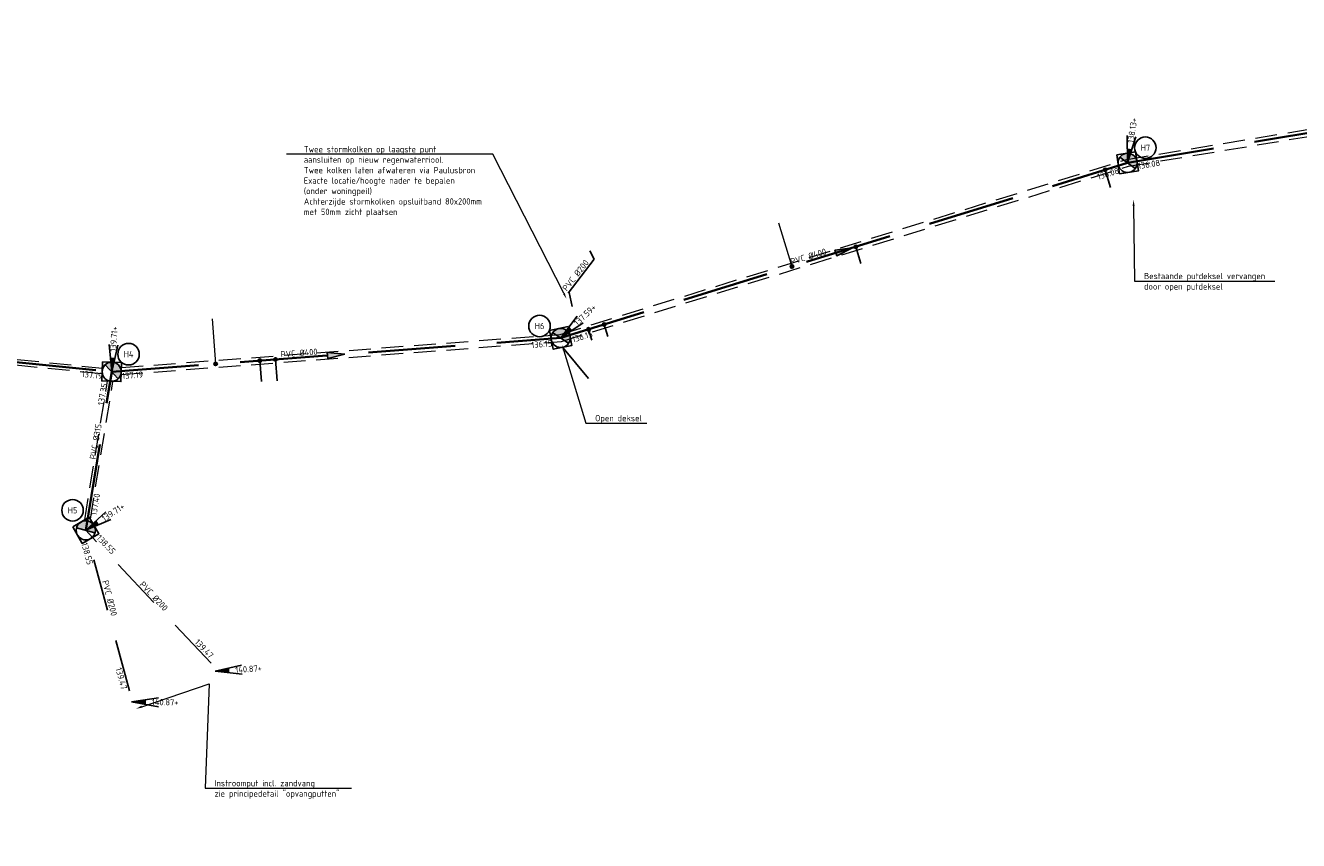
# Model space of a CAD drawing. Header units: metres. Extents: x 191795 to 192584, y 309727 to 309939.
# Tile 3 of 14: x 191868 to 191941, y 309763 to 309810. Entities that reach past the tile are written whole.
import ezdxf
from ezdxf import colors
from ezdxf.entities.mleader import LeaderData, LeaderLine
from ezdxf.enums import TextEntityAlignment as Align
from ezdxf.math import Vec2, Vec3

# ---------------------------------------------------------------- set-up
doc = ezdxf.new("R2010")
doc.units = ezdxf.units.M
for name, pattern in [('DASHED2', [0.375, 0.25, -0.125]), ('RI-HWA-SO', [7.4, 5, -2.4]), ('RI-HWA_AANSLUITLEIDING-SO', [4.8, 3, -1.8])]:
    doc.linetypes.add(name, pattern=pattern)
for name, color, linetype, lineweight in [('B-WE-RI-HWA_PERCEELAANSLUITLEIDING-O', 150, 'Continuous', 18), ('N-WE-RI-HWA-T18', 7, 'Continuous', 18), ('N-WE-RI-HWA_BOB-T18', 7, 'Continuous', 18), ('N-WE-RI-HWA_HULPSTUK-S-200', 150, 'Continuous', 25), ('N-WE-RI-HWA_KOLKAANSLUITLEIDING-G', 150, 'RI-HWA_AANSLUITLEIDING-SO', 25), ('N-WE-RI-HWA_KOLKAANSLUITLEIDING_PVC-T18', 7, 'Continuous', 18), ('N-WE-RI-HWA_PUTDEKSELNIVEAU-S-200', 7, 'Continuous', 25), ('N-WE-RI-HWA_PUTNUMMER-S-200', 7, 'Continuous', 25), ('N-WE-RI-HWA_RIOOLLEIDING-PVC-DIKTE-G', 150, 'DASHED2', 9), ('N-WE-RI-HWA_RIOOLLEIDING_PVC-G', 150, 'RI-HWA-SO', 35), ('N-WE-RI-HWA_RIOOLPUT_BETON-S-200', 150, 'Continuous', 25), ('N-WE-RI-HWA_STROMINGSRICHTING-S-200', 7, 'Continuous', 25), ('X-XX-AL-AANPIJLING-S', 6, 'Continuous', 5)]:
    doc.layers.add(name, color=color, linetype=linetype, lineweight=lineweight)
doc.styles.add('NLCS-ISO', font='NLCS-ISO.ttf')
doc.styles.add('NLCS-ISO-M200-T18', font='NLCS-ISO.ttf', dxfattribs={"height": 0.36})

# ---------------------------------------------------------------- blocks, each defined once
blk = doc.blocks.new('SRI-PUT_BETON-SO')
h = blk.add_hatch(color=256)
h.dxf.hatch_style = 1
h.paths.add_polyline_path([(1.41, 1.41, 0.668179), (-2, 0, 0.198912), (-1.41, -1.41)])
blk.add_line((-1.41, -1.41), (1.41, 1.41))
blk.add_lwpolyline([(-2, -2), (2, -2), (2, 2), (-2, 2)], close=True)
blk.add_circle((0, 0), 2)
blk = doc.blocks.new('SRI-STROOMRICHTING-SO')
blk.add_hatch(color=256).paths.add_polyline_path([(2.5, 0), (-2.5, -0.83), (-2.5, 0.83)])
at = {"flags": 128}
blk.add_lwpolyline([(2.5, 0), (-2.5, -0.83), (-2.5, 0.83)], close=True, dxfattribs=at)
blk = doc.blocks.new('SRI-HULP_INLAAT_160MM-SO')
h = blk.add_hatch(color=256)
h.dxf.hatch_style = 1
h.paths.add_polyline_path([(0, 0.71), (0, 0), (0.71, 0, 0.414214)])
h.paths.add_polyline_path([(0, 0), (-0.71, 0, 0.414214), (0, -0.71)])
for p, q in [((-0.71, 0), (0.71, 0)), ((0, 0.71), (0, -0.71))]:
    blk.add_line(p, q)
for radius in [1, 0.71]:
    blk.add_circle((0, 0), radius)
blk = doc.blocks.new('SRI-PUTNUMMER-SO')
blk.add_circle((0, 0), 3.09)
at = {"style": 'NLCS-ISO'}
blk.add_attdef('PUTNR', text='', height=1.8, dxfattribs=at).set_placement((0, 0), align=Align.MIDDLE_CENTER)
blk = doc.blocks.new('SRI-PUTDEKSELHOOGTE-SO')
h = blk.add_hatch(color=256)
h.dxf.hatch_style = 1
h.paths.add_polyline_path([(3.02, 2.49), (0, 0), (3.66, 1.37)])
for p, q in [((0, 0), (6.04, 4.97)), ((0, 0), (7.32, 2.74)), ((3.02, 2.49), (3.66, 1.37))]:
    blk.add_line(p, q)
at = {"style": 'NLCS-ISO'}
blk.add_attdef('PUTHGT', text='', height=1.8, rotation=30, dxfattribs=at).set_placement((5.02, 2.93), align=Align.MIDDLE_LEFT)

msp = doc.modelspace()

# ---------------------------------------------------------------- linework, layer by layer
at = {"layer": 'B-WE-RI-HWA_PERCEELAANSLUITLEIDING-O', "flags": 128}
for points in [[(191910.879, 309798.716), (191911.657, 309796.196)], [(191878.324, 309793.187), (191878.519, 309790.596)]]:
    msp.add_lwpolyline(points, dxfattribs=at)
at = {"layer": 'N-WE-RI-HWA_KOLKAANSLUITLEIDING-G'}
msp.add_line((191873.562, 309771.808), (191871.055, 309781.03), dxfattribs=at)
at = {"layer": 'N-WE-RI-HWA_KOLKAANSLUITLEIDING-G', "flags": 128}
for points in [[(191929.974, 309800.745), (191929.662, 309801.757)], [(191900.04, 309797.096), (191900.29, 309796.611), (191898.48, 309794.281), (191898.577, 309793.803)], [(191915.623, 309796.377), (191915.328, 309797.33)], [(191898.851, 309794.706), (191899.016, 309793.893)], [(191900.143, 309791.962), (191899.954, 309792.582)], [(191901.067, 309792.176), (191900.856, 309792.86)], [(191899.963, 309789.749), (191898.47, 309791.55)], [(191881.152, 309789.585), (191881.062, 309790.787)], [(191882.052, 309789.621), (191881.959, 309790.855)], [(191878.262, 309773.389), (191871.055, 309781.03)]]:
    msp.add_lwpolyline(points, dxfattribs=at)
at = {"layer": 'N-WE-RI-HWA_RIOOLLEIDING-PVC-DIKTE-G', "ltscale": 5}
for p, q in [((191870.993, 309781.63), (191872.298, 309789.605)), ((191871.319, 309781.67), (191872.615, 309789.594))]:
    msp.add_line(p, q, dxfattribs=at)
for points in [[(191812.374, 309823.935), (191824.364, 309800.847), (191837.254, 309793.847), (191872.003, 309790.359)], [(191812.095, 309823.79), (191824.129, 309800.616), (191837.16, 309793.54), (191871.992, 309790.044)], [(191873.105, 309790.389), (191898.321, 309792.287), (191930.906, 309802.351), (191972.409, 309809.24)], [(191873.091, 309789.987), (191898.396, 309791.891), (191930.996, 309801.96), (191972.862, 309808.902)]]:
    msp.add_lwpolyline(points, dxfattribs=at)
at = {"layer": 'N-WE-RI-HWA_RIOOLLEIDING_PVC-G'}
msp.add_line((191871.055, 309781.03), (191872.546, 309790.147), dxfattribs=at)
msp.add_lwpolyline([(191812.235, 309823.863), (191824.246, 309800.732), (191837.207, 309793.693), (191872.546, 309790.147), (191898.359, 309792.089), (191930.951, 309802.156), (191972.635, 309809.075)], dxfattribs=at)

# ---------------------------------------------------------------- block references
at = {"layer": 'N-WE-RI-HWA_HULPSTUK-S-200', "xscale": 0.1, "yscale": 0.1, "zscale": 0.1, "rotation": 15.63493192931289}
for p in [(191929.662, 309801.757), (191915.328, 309797.33), (191911.657, 309796.196), (191899.954, 309792.582), (191900.856, 309792.86), (191881.959, 309790.855), (191878.519, 309790.596), (191881.062, 309790.787)]:
    msp.add_blockref('SRI-HULP_INLAAT_160MM-SO', p, dxfattribs=at)
at = {"layer": 'N-WE-RI-HWA_PUTDEKSELNIVEAU-S-200'}
for p, xscale, yscale, zscale, rotation, values in [((191930.951, 309802.156), 0.1999999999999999, 0.1999999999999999, 0.1999999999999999, 51.48841481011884, {'PUTHGT': '138.13+'}), ((191898.359, 309792.089), 0.2, 0.2, 0.2, 13.26518635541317, {'PUTHGT': '137.59+'}), ((191872.546, 309790.147), 0.2, 0.2, 0.2, 56.14017474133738, {'PUTHGT': '139.71+'}), ((191871.055, 309781.03), 0.2, 0.2, 0.2, 3.195273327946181, {'PUTHGT': '139.71+'}), ((191878.49, 309772.925), 0.2, 0.2, 0.2, 333.7141488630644, {'PUTHGT': '140.87+'}), ((191873.692, 309771.171), 0.2, 0.2, 0.2, 329.1630843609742, {'PUTHGT': '140.87+'})]:
    msp.add_blockref('SRI-PUTDEKSELHOOGTE-SO', p, dxfattribs=dict(at, xscale=xscale, yscale=yscale, zscale=zscale, rotation=rotation)).add_auto_attribs(values)
at = {"layer": 'N-WE-RI-HWA_PUTNUMMER-S-200', "xscale": 0.2, "yscale": 0.2, "zscale": 0.2}
for p, values in [((191931.974, 309803.027), {'PUTNR': 'H7'}), ((191897.142, 309792.774), {'PUTNR': 'H6'}), ((191873.515, 309791.156), {'PUTNR': 'H4'}), ((191870.295, 309782.183), {'PUTNR': 'H5'})]:
    msp.add_blockref('SRI-PUTNUMMER-SO', p, dxfattribs=at).add_auto_attribs(values)
at = {"layer": 'N-WE-RI-HWA_RIOOLPUT_BETON-S-200', "xscale": 0.275, "yscale": 0.275, "zscale": 0.275}
for p, rotation in [((191930.951, 309802.156), 278.5813803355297), ((191898.359, 309792.089), 281.6224982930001), ((191872.546, 309790.147), 268.013935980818), ((191871.055, 309781.03), 300.1286973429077)]:
    msp.add_blockref('SRI-PUT_BETON-SO', p, dxfattribs=dict(at, rotation=rotation))
at = {"layer": 'N-WE-RI-HWA_STROMINGSRICHTING-S-200', "xscale": 0.2000000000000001, "yscale": 0.2000000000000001, "zscale": 0.2000000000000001}
for p, rotation in [((191914.655, 309797.122), 17.16415943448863), ((191885.453, 309791.118), 4.303516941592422)]:
    msp.add_blockref('SRI-STROOMRICHTING-SO', p, dxfattribs=dict(at, rotation=rotation))

# ---------------------------------------------------------------- texts
at = {"layer": 'N-WE-RI-HWA-T18', "char_height": 0.36, "attachment_point": 1, "style": 'NLCS-ISO-M200-T18'}
for insert, rotation in [((191911.526, 309796.642), 16.63223), ((191882.247, 309791.325), 4.37021)]:
    msp.add_mtext_dynamic_manual_height_columns('PVC Ø400', width=2.68793, gutter_width=1.8, heights=[0], dxfattribs=dict(at, insert=insert, rotation=rotation))
at = {"layer": 'N-WE-RI-HWA_BOB-T18', "char_height": 0.36, "attachment_point": 1, "style": 'NLCS-ISO-M200-T18'}
for s, heights, insert, rotation in [('136.08', [0], (191929.167, 309801.516), 17.17112), ('136.08', [0], (191931.519, 309802.145), 9.12657), ('136.15', [0], (191898.972, 309792.159), 17.17112), ('136.15', [0], (191896.652, 309791.863), 4.7006), ('137.19', [0.432], (191870.835, 309790.204), 354.1374), ('137.19', [0], (191873.129, 309790.074), 4.7006)]:
    msp.add_mtext_dynamic_manual_height_columns(s, width=2.20709, gutter_width=1.8, heights=heights, dxfattribs=dict(at, insert=insert, rotation=rotation))
at = {"layer": 'N-WE-RI-HWA_KOLKAANSLUITLEIDING_PVC-T18', "char_height": 0.36, "attachment_point": 1, "style": 'NLCS-ISO-M200-T18'}
for s, insert, rotation in [('PVC Ø200', (191898.428, 309794.971), 52.04794), ('137.35', (191871.74, 309788.259), 80.17936), ('PVC Ø315', (191871.27, 309785.147), 80.17936), ('137.40', (191871.316, 309781.924), 80.17936), ('138.55', (191871.901, 309780.808), 313.89359), ('138.55', (191871.143, 309780.363), 285.38608), ('PVC Ø200', (191872.34, 309778.194), 284.6771), ('PVC Ø200', (191874.383, 309778.137), 312.93959), ('139.47', (191877.542, 309774.812), 313.89359), ('139.47', (191873.101, 309773.18), 285.38608)]:
    msp.add_mtext_dynamic_manual_height_columns(s, width=3.13099, gutter_width=1.8, heights=[0], dxfattribs=dict(at, insert=insert, rotation=rotation))

# ---------------------------------------------------------------- leaders
at = {"layer": 'X-XX-AL-AANPIJLING-S', "color": 0}
ml = msp.add_multileader_mtext('Standard', dxfattribs=at)
ml.set_content('Twee stormkolken op laagste punt\\Paansluiten op nieuw regenwaterriool. \\PTwee kolken laten afwateren via Paulusbron\\PExacte locatie/hoogte nader te bepalen\\P(onder woningpeil)\\PAchterzijde stormkolken opsluitband 80x200mm \\Pmet 50mm zicht plaatsen', style='NLCS-ISO')
ml.set_leader_properties(color=6, linetype='ByLayer', lineweight=-1)
ml.build(insert=Vec2(0, 0))
ml.multileader.update_dxf_attribs({"text_left_attachment_type": 6, "text_right_attachment_type": 6, "dogleg_length": 0.36, "arrow_head_size": 0.36})
ctx = ml.context
ctx.base_point, ctx.char_height, ctx.arrow_head_size, ctx.landing_gap_size, ctx.plane_origin = Vec3(191883.412, 309802.65), 0.36, 0.36, 0.18, Vec3(191897.758, 309802.758)
ctx.left_attachment, ctx.right_attachment = 6, 6
notes = []
notes.append((ctx, [(0, (1, 1, 0), (191894.464, 309802.65), (-1, 0), 0.36, [(0, [(191898.696, 309794.337)], 0, [])])]))
ctx.mtext.insert, ctx.mtext.width, ctx.mtext.flow_direction = Vec3(191883.592, 309803.118), 13.968, 5
ml = msp.add_multileader_mtext('Standard', dxfattribs=at)
ml.set_content('Bestaande putdeksel vervangen \\Pdoor open putdeksel', style='NLCS-ISO')
ml.set_leader_properties(color=6, linetype='ByLayer', lineweight=-1)
ml.build(insert=Vec2(0, 0))
ml.multileader.update_dxf_attribs({"text_left_attachment_type": 6, "text_right_attachment_type": 6, "dogleg_length": 0.36, "arrow_head_size": 0.36})
ctx = ml.context
ctx.base_point, ctx.char_height, ctx.arrow_head_size, ctx.landing_gap_size, ctx.plane_origin = Vec3(191931.717, 309795.361), 0.36, 0.36, 0.18, Vec3(191930.255, 309808.946)
ctx.left_attachment, ctx.right_attachment = 6, 6
notes.append((ctx, [(1, (1, 1, 0), (191931.357, 309795.361), (1, 0), 0.36, [(0, [(191931.293, 309800.033)], 0, [])])]))
ctx.mtext.insert, ctx.mtext.flow_direction = Vec3(191931.897, 309795.829), 5
ml = msp.add_multileader_mtext('Standard', dxfattribs=at)
ml.set_content('Open deksel ', style='NLCS-ISO')
ml.set_leader_properties(color=6, linetype='ByLayer', lineweight=-1)
ml.build(insert=Vec2(0, 0))
ml.multileader.update_dxf_attribs({"text_left_attachment_type": 6, "text_right_attachment_type": 6, "dogleg_length": 0.36, "arrow_head_size": 0.36})
ctx = ml.context
ctx.base_point, ctx.char_height, ctx.arrow_head_size, ctx.landing_gap_size, ctx.plane_origin = Vec3(191900.16, 309787.191), 0.36, 0.36, 0.18, Vec3(191901.432, 309786.891)
ctx.left_attachment, ctx.right_attachment = 6, 6
notes.append((ctx, [(1, (1, 1, 0), (191899.8, 309787.191), (1, 0), 0.36, [(0, [(191898.44, 309791.697)], 0, [])])]))
ctx.mtext.insert, ctx.mtext.flow_direction = Vec3(191900.34, 309787.659), 5
ml = msp.add_multileader_mtext('Standard', dxfattribs=at)
ml.set_content('Instroomput incl. zandvang\\Pzie principedetail "opvangputten"', style='NLCS-ISO')
ml.set_leader_properties(color=6, linetype='ByLayer', lineweight=-1)
ml.build(insert=Vec2(0, 0))
ml.multileader.update_dxf_attribs({"text_left_attachment_type": 6, "text_right_attachment_type": 6, "dogleg_length": 0.36, "arrow_head_size": 0.36})
ctx = ml.context
ctx.base_point, ctx.char_height, ctx.arrow_head_size, ctx.landing_gap_size, ctx.plane_origin = Vec3(191878.279, 309766.205), 0.36, 0.36, 0.18, Vec3(191875.886, 309771.41)
ctx.left_attachment, ctx.right_attachment = 6, 6
notes.append((ctx, [(0, (1, 1, 0), (191877.919, 309766.205), (1, 0), 0.36, [(1, [(191873.942, 309770.774), (191878.143, 309772.203)], 0, [])])]))
ctx.mtext.insert, ctx.mtext.flow_direction = Vec3(191878.459, 309766.673), 5
for ctx, leaders in notes:
    for number, flags, end, landing, length, lines in leaders:
        leader = LeaderData()
        leader.index, (leader.has_last_leader_line, leader.has_dogleg_vector, leader.attachment_direction) = number, flags
        leader.last_leader_point, leader.dogleg_vector, leader.dogleg_length = Vec3(end), Vec3(landing), length
        for number, points, colour, breaks in lines:
            line = LeaderLine()
            line.index, line.vertices, line.color, line.breaks = number, Vec3.list(points), colors.encode_raw_color(colour), breaks
            leader.lines.append(line)
        ctx.leaders.append(leader)

doc.saveas('drawing.dxf')
